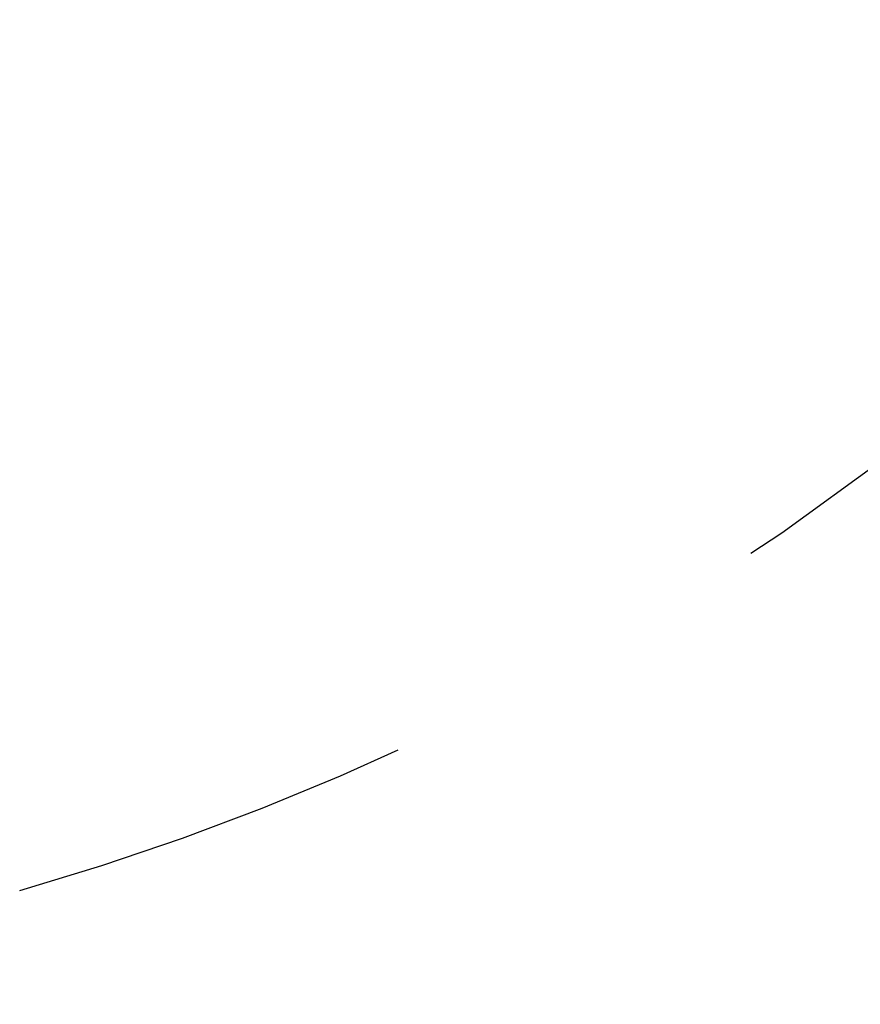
# Model space of a CAD drawing. Header units: millimetres. Extents: x 160 to 432, y 133 to 332.
# Tile 10 of 51: x 267.07 to 273.46, y 212.01 to 219.5. Entities that reach past the tile are written whole.
import ezdxf

# ---------------------------------------------------------------- set-up
doc = ezdxf.new("R2010")
doc.units = ezdxf.units.MM
doc.header["$LTSCALE"] = 30.734
doc.linetypes.add('HIDDEN', pattern=[0.2, 0.1, -0.1])
doc.layers.add('KONSTR_EL', color=7, linetype='CONTINUOUS')

msp = doc.modelspace()

# ---------------------------------------------------------------- linework, layer by layer
at = {"layer": 'KONSTR_EL', "color": 8, "linetype": 'HIDDEN'}
for radius in [40.5, 32.4, 24.3]:
    msp.add_circle((261.4674, 232.3353), radius, dxfattribs=at)
for radius, start, end in [(20.3, 0, 270), (20.25, 286.054, 343.946)]:
    msp.add_arc((261.4674, 232.3353), radius, start, end, dxfattribs=at)

doc.saveas('drawing.dxf')
